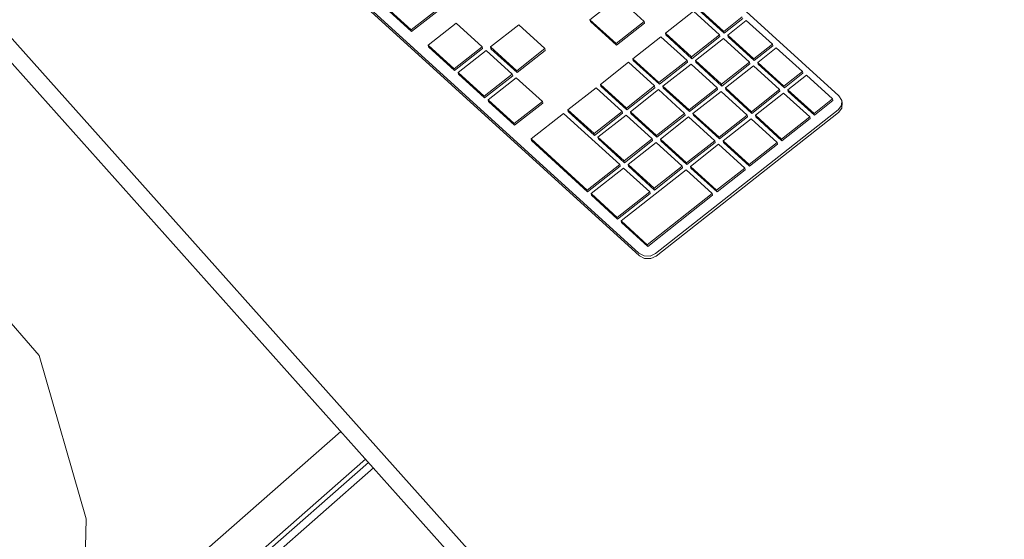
# Model space of a CAD drawing. Header units: millimetres. Extents: x -36631 to 27388, y -24993 to 6945.
# Tile 80 of 256: x -7729 to -7288, y -19896 to -19663. Entities that reach past the tile are written whole.
import ezdxf

# ---------------------------------------------------------------- set-up
doc = ezdxf.new("R2010")
doc.units = ezdxf.units.MM
doc.header["$MEASUREMENT"] = 0
doc.layers.add('Nuevo_09_EI_Mobiliari general', color=7, linetype='Continuous')
doc.layers.add('Nuevo_09_EI_Mobiliari general_Pluma_Nº__1', color=7, linetype='Continuous', lineweight=5)

# ---------------------------------------------------------------- blocks, each defined once
blk = doc.blocks.new('Elem Sección_152_1')
at = {"layer": 'Nuevo_09_EI_Mobiliari general_Pluma_Nº__1', "color": 7, "linetype": 'Continuous', "lineweight": 5}
for p, q in [((-7287.82, -20169.77), (-8947.84, -18312.22)), ((-7287.82, -20180.86), (-8947.84, -18323.3))]:
    blk.add_line(p, q, dxfattribs=at)
blk = doc.blocks.new('Elem Sección_154_1')
at = {"layer": 'Nuevo_09_EI_Mobiliari general_Pluma_Nº__1', "color": 7, "linetype": 'Continuous', "lineweight": 5}
for p, q in [((-7742.03, -19789.13), (-7720.45, -19814.04)), ((-7720.45, -19814.04), (-7699.37, -19887.27)), ((-7699.7, -19948.63), (-7585.3, -19847.99)), ((-7574.2, -19860.41), (-7713.22, -19982.69)), ((-7713.36, -19985.47), (-7572.87, -19861.9)), ((-7570.65, -19864.38), (-7713.36, -19989.91)), ((-7699.37, -19887.27), (-7700.66, -19948.31))]:
    blk.add_line(p, q, dxfattribs=at)
blk = doc.blocks.new('Elem Sección_156_1')
at = {"layer": 'Nuevo_09_EI_Mobiliari general_Pluma_Nº__1', "color": 7, "linetype": 'Continuous', "lineweight": 5}
for p, q in [((-7361.93, -19697.6), (-7659.06, -19427.22)), ((-7748.74, -19497.81), (-7451.61, -19768.19)), ((-7748.49, -19498.95), (-7451.37, -19769.33)), ((-7572.05, -19651.31), (-7553.65, -19668.05)), ((-7571.89, -19652.07), (-7553.48, -19668.81)), ((-7460.96, -19653.59), (-7473.55, -19663.5)), ((-7449.26, -19664.24), (-7460.96, -19653.59)), ((-7553.65, -19668.05), (-7539.09, -19656.59)), ((-7553.48, -19668.81), (-7538.92, -19657.35)), ((-7425.21, -19658.09), (-7413.51, -19668.73)), ((-7427.18, -19659.63), (-7439.77, -19669.54)), ((-7415.48, -19670.28), (-7427.18, -19659.63)), ((-7425.05, -19658.85), (-7413.35, -19669.49)), ((-7413.51, -19668.73), (-7405.26, -19662.23)), ((-7533.53, -19665), (-7546.12, -19674.9)), ((-7521.83, -19675.64), (-7533.53, -19665)), ((-7505.51, -19665.8), (-7518.1, -19675.7)), ((-7493.81, -19676.44), (-7505.51, -19665.8)), ((-7473.55, -19663.5), (-7461.85, -19674.14)), ((-7473.38, -19664.26), (-7473.55, -19663.5)), ((-7473.38, -19664.26), (-7461.68, -19674.91)), ((-7461.85, -19674.14), (-7449.26, -19664.24)), ((-7461.68, -19674.91), (-7449.1, -19665)), ((-7449.1, -19665), (-7449.26, -19664.24)), ((-7413.35, -19669.49), (-7405.09, -19662.99)), ((-7403.49, -19663.84), (-7411.74, -19670.34)), ((-7391.79, -19674.49), (-7403.49, -19663.84)), ((-7553.48, -19668.81), (-7553.65, -19668.05)), ((-7441.73, -19671.09), (-7454.32, -19681)), ((-7430.03, -19681.74), (-7441.73, -19671.09)), ((-7439.77, -19669.54), (-7428.07, -19680.19)), ((-7439.6, -19670.3), (-7439.77, -19669.54)), ((-7439.6, -19670.3), (-7427.9, -19680.95)), ((-7428.07, -19680.19), (-7415.48, -19670.28)), ((-7427.9, -19680.95), (-7415.31, -19671.04)), ((-7415.31, -19671.04), (-7415.48, -19670.28)), ((-7413.35, -19669.49), (-7413.51, -19668.73)), ((-7411.74, -19670.34), (-7400.04, -19680.99)), ((-7411.58, -19671.1), (-7411.74, -19670.34)), ((-7411.58, -19671.1), (-7399.88, -19681.75)), ((-7546.12, -19674.9), (-7534.42, -19685.55)), ((-7545.95, -19675.66), (-7546.12, -19674.9)), ((-7545.95, -19675.66), (-7534.25, -19686.31)), ((-7534.42, -19685.55), (-7521.83, -19675.64)), ((-7521.67, -19676.4), (-7521.83, -19675.64)), ((-7518.1, -19675.7), (-7506.4, -19686.35)), ((-7517.93, -19676.47), (-7518.1, -19675.7)), ((-7461.68, -19674.91), (-7461.85, -19674.14)), ((-7413.71, -19671.89), (-7426.3, -19681.8)), ((-7402.01, -19682.54), (-7413.71, -19671.89)), ((-7400.04, -19680.99), (-7391.79, -19674.49)), ((-7399.88, -19681.75), (-7391.62, -19675.25)), ((-7391.62, -19675.25), (-7391.79, -19674.49)), ((-7534.25, -19686.31), (-7521.67, -19676.4)), ((-7520.06, -19677.25), (-7532.65, -19687.16)), ((-7508.36, -19687.9), (-7520.06, -19677.25)), ((-7517.93, -19676.47), (-7506.23, -19687.11)), ((-7506.4, -19686.35), (-7493.81, -19676.44)), ((-7506.23, -19687.11), (-7493.65, -19677.21)), ((-7493.65, -19677.21), (-7493.81, -19676.44)), ((-7390.02, -19676.1), (-7398.28, -19682.6)), ((-7378.32, -19686.74), (-7390.02, -19676.1)), ((-7456.29, -19682.54), (-7468.87, -19692.45)), ((-7444.59, -19693.19), (-7456.29, -19682.54)), ((-7454.32, -19681), (-7442.62, -19691.64)), ((-7454.16, -19681.76), (-7454.32, -19681)), ((-7454.16, -19681.76), (-7442.45, -19692.4)), ((-7442.62, -19691.64), (-7430.03, -19681.74)), ((-7442.45, -19692.4), (-7429.87, -19682.5)), ((-7428.26, -19683.34), (-7440.85, -19693.25)), ((-7429.87, -19682.5), (-7430.03, -19681.74)), ((-7416.56, -19693.99), (-7428.26, -19683.34)), ((-7427.9, -19680.95), (-7428.07, -19680.19)), ((-7426.3, -19681.8), (-7414.6, -19692.44)), ((-7426.13, -19682.56), (-7426.3, -19681.8)), ((-7426.13, -19682.56), (-7414.43, -19693.21)), ((-7414.6, -19692.44), (-7402.01, -19682.54)), ((-7414.43, -19693.21), (-7401.85, -19683.3)), ((-7400.24, -19684.15), (-7412.83, -19694.05)), ((-7401.85, -19683.3), (-7402.01, -19682.54)), ((-7388.54, -19694.79), (-7400.24, -19684.15)), ((-7399.88, -19681.75), (-7400.04, -19680.99)), ((-7398.28, -19682.6), (-7386.58, -19693.24)), ((-7398.11, -19683.36), (-7398.28, -19682.6)), ((-7398.11, -19683.36), (-7386.41, -19694.01)), ((-7534.25, -19686.31), (-7534.42, -19685.55)), ((-7532.65, -19687.16), (-7520.95, -19697.81)), ((-7532.49, -19687.92), (-7532.65, -19687.16)), ((-7532.49, -19687.92), (-7520.79, -19698.57)), ((-7520.95, -19697.81), (-7508.36, -19687.9)), ((-7520.79, -19698.57), (-7508.2, -19688.66)), ((-7508.2, -19688.66), (-7508.36, -19687.9)), ((-7506.23, -19687.11), (-7506.4, -19686.35)), ((-7386.58, -19693.24), (-7378.32, -19686.74)), ((-7386.41, -19694.01), (-7378.15, -19687.51)), ((-7376.55, -19688.35), (-7384.81, -19694.85)), ((-7378.15, -19687.51), (-7378.32, -19686.74)), ((-7364.85, -19699), (-7376.55, -19688.35)), ((-7506.6, -19689.51), (-7519.18, -19699.42)), ((-7494.9, -19700.15), (-7506.6, -19689.51)), ((-7468.87, -19692.45), (-7457.17, -19703.1)), ((-7468.71, -19693.21), (-7468.87, -19692.45)), ((-7468.71, -19693.21), (-7457.01, -19703.86)), ((-7457.17, -19703.1), (-7444.59, -19693.19)), ((-7444.42, -19693.95), (-7444.59, -19693.19)), ((-7442.45, -19692.4), (-7442.62, -19691.64)), ((-7440.85, -19693.25), (-7429.15, -19703.9)), ((-7440.69, -19694.01), (-7440.85, -19693.25)), ((-7414.43, -19693.21), (-7414.6, -19692.44)), ((-7386.41, -19694.01), (-7386.58, -19693.24)), ((-7520.79, -19698.57), (-7520.95, -19697.81)), ((-7470.84, -19694), (-7483.43, -19703.91)), ((-7459.14, -19704.65), (-7470.84, -19694)), ((-7457.01, -19703.86), (-7444.42, -19693.95)), ((-7442.82, -19694.8), (-7455.41, -19704.71)), ((-7431.12, -19705.45), (-7442.82, -19694.8)), ((-7440.69, -19694.01), (-7428.99, -19704.66)), ((-7429.15, -19703.9), (-7416.56, -19693.99)), ((-7428.99, -19704.66), (-7416.4, -19694.75)), ((-7414.8, -19695.6), (-7427.38, -19705.51)), ((-7416.4, -19694.75), (-7416.56, -19693.99)), ((-7403.1, -19706.25), (-7414.8, -19695.6)), ((-7412.83, -19694.05), (-7401.13, -19704.7)), ((-7412.66, -19694.81), (-7412.83, -19694.05)), ((-7412.66, -19694.81), (-7400.96, -19705.46)), ((-7401.13, -19704.7), (-7388.54, -19694.79)), ((-7400.96, -19705.46), (-7388.38, -19695.55)), ((-7386.77, -19696.4), (-7399.36, -19706.31)), ((-7388.38, -19695.55), (-7388.54, -19694.79)), ((-7375.07, -19707.05), (-7386.77, -19696.4)), ((-7384.81, -19694.85), (-7373.11, -19705.5)), ((-7384.64, -19695.62), (-7384.81, -19694.85)), ((-7384.64, -19695.62), (-7372.94, -19706.26)), ((-7360.69, -19699.62), (-7361.93, -19697.6)), ((-7519.18, -19699.42), (-7507.48, -19710.06)), ((-7519.02, -19700.18), (-7519.18, -19699.42)), ((-7519.02, -19700.18), (-7507.32, -19710.82)), ((-7507.48, -19710.06), (-7494.9, -19700.15)), ((-7507.32, -19710.82), (-7494.73, -19700.92)), ((-7494.73, -19700.92), (-7494.9, -19700.15)), ((-7373.11, -19705.5), (-7364.85, -19699)), ((-7372.94, -19706.26), (-7364.68, -19699.76)), ((-7364.68, -19699.76), (-7364.85, -19699)), ((-7362.33, -19703.91), (-7360.84, -19701.93)), ((-7360.84, -19701.93), (-7360.69, -19699.62)), ((-7360.44, -19700.76), (-7360.69, -19699.62)), ((-7360.59, -19703.08), (-7360.44, -19700.76)), ((-7485.39, -19705.45), (-7499.95, -19716.91)), ((-7460.22, -19728.36), (-7485.39, -19705.45)), ((-7483.43, -19703.91), (-7471.73, -19714.55)), ((-7483.26, -19704.67), (-7483.43, -19703.91)), ((-7483.26, -19704.67), (-7471.56, -19715.31)), ((-7471.73, -19714.55), (-7459.14, -19704.65)), ((-7471.56, -19715.31), (-7458.97, -19705.41)), ((-7457.37, -19706.26), (-7469.96, -19716.16)), ((-7458.97, -19705.41), (-7459.14, -19704.65)), ((-7445.67, -19716.9), (-7457.37, -19706.26)), ((-7457.01, -19703.86), (-7457.17, -19703.1)), ((-7455.41, -19704.71), (-7443.7, -19715.35)), ((-7455.24, -19705.47), (-7455.41, -19704.71)), ((-7455.24, -19705.47), (-7443.54, -19716.12)), ((-7444.14, -19768.31), (-7362.33, -19703.91)), ((-7443.9, -19769.45), (-7362.08, -19705.05)), ((-7443.7, -19715.35), (-7431.12, -19705.45)), ((-7443.54, -19716.12), (-7430.95, -19706.21)), ((-7430.95, -19706.21), (-7431.12, -19705.45)), ((-7428.99, -19704.66), (-7429.15, -19703.9)), ((-7427.38, -19705.51), (-7415.68, -19716.15)), ((-7427.22, -19706.27), (-7427.38, -19705.51)), ((-7427.22, -19706.27), (-7415.52, -19716.92)), ((-7415.68, -19716.15), (-7403.1, -19706.25)), ((-7402.93, -19707.01), (-7403.1, -19706.25)), ((-7400.96, -19705.46), (-7401.13, -19704.7)), ((-7399.36, -19706.31), (-7387.66, -19716.96)), ((-7399.2, -19707.07), (-7399.36, -19706.31)), ((-7372.94, -19706.26), (-7373.11, -19705.5)), ((-7362.08, -19705.05), (-7360.59, -19703.08)), ((-7507.32, -19710.82), (-7507.48, -19710.06)), ((-7429.35, -19707.06), (-7441.94, -19716.96)), ((-7417.65, -19717.7), (-7429.35, -19707.06)), ((-7415.52, -19716.92), (-7402.93, -19707.01)), ((-7401.33, -19707.86), (-7413.91, -19717.76)), ((-7389.63, -19718.5), (-7401.33, -19707.86)), ((-7399.2, -19707.07), (-7387.5, -19717.72)), ((-7387.66, -19716.96), (-7375.07, -19707.05)), ((-7387.5, -19717.72), (-7374.91, -19707.81)), ((-7374.91, -19707.81), (-7375.07, -19707.05)), ((-7471.56, -19715.31), (-7471.73, -19714.55)), ((-7443.54, -19716.12), (-7443.7, -19715.35)), ((-7499.95, -19716.91), (-7474.78, -19739.82)), ((-7499.79, -19717.67), (-7499.95, -19716.91)), ((-7499.79, -19717.67), (-7474.62, -19740.58)), ((-7469.96, -19716.16), (-7458.26, -19726.81)), ((-7469.79, -19716.92), (-7469.96, -19716.16)), ((-7469.79, -19716.92), (-7458.09, -19727.57)), ((-7458.26, -19726.81), (-7445.67, -19716.9)), ((-7458.09, -19727.57), (-7445.51, -19717.66)), ((-7443.9, -19718.51), (-7456.49, -19728.42)), ((-7445.51, -19717.66), (-7445.67, -19716.9)), ((-7432.2, -19729.16), (-7443.9, -19718.51)), ((-7441.94, -19716.96), (-7430.24, -19727.61)), ((-7441.77, -19717.72), (-7441.94, -19716.96)), ((-7441.77, -19717.72), (-7430.07, -19728.37)), ((-7430.24, -19727.61), (-7417.65, -19717.7)), ((-7430.07, -19728.37), (-7417.48, -19718.46)), ((-7415.88, -19719.31), (-7428.47, -19729.22)), ((-7417.48, -19718.46), (-7417.65, -19717.7)), ((-7404.18, -19729.96), (-7415.88, -19719.31)), ((-7415.52, -19716.92), (-7415.68, -19716.15)), ((-7413.91, -19717.76), (-7402.21, -19728.41)), ((-7413.75, -19718.53), (-7413.91, -19717.76)), ((-7413.75, -19718.53), (-7402.05, -19729.17)), ((-7402.21, -19728.41), (-7389.63, -19718.5)), ((-7402.05, -19729.17), (-7389.46, -19719.27)), ((-7389.46, -19719.27), (-7389.63, -19718.5)), ((-7387.5, -19717.72), (-7387.66, -19716.96)), ((-7474.78, -19739.82), (-7460.22, -19728.36)), ((-7460.06, -19729.12), (-7460.22, -19728.36)), ((-7458.09, -19727.57), (-7458.26, -19726.81)), ((-7456.49, -19728.42), (-7444.79, -19739.06)), ((-7456.32, -19729.18), (-7456.49, -19728.42)), ((-7430.07, -19728.37), (-7430.24, -19727.61)), ((-7402.05, -19729.17), (-7402.21, -19728.41)), ((-7474.62, -19740.58), (-7460.06, -19729.12)), ((-7458.46, -19729.97), (-7473.01, -19741.43)), ((-7430.43, -19730.77), (-7459.55, -19753.68)), ((-7446.76, -19740.61), (-7458.46, -19729.97)), ((-7456.32, -19729.18), (-7444.62, -19739.83)), ((-7444.79, -19739.06), (-7432.2, -19729.16)), ((-7444.62, -19739.83), (-7432.04, -19729.92)), ((-7432.04, -19729.92), (-7432.2, -19729.16)), ((-7418.73, -19741.41), (-7430.43, -19730.77)), ((-7428.47, -19729.22), (-7416.77, -19739.87)), ((-7428.3, -19729.98), (-7428.47, -19729.22)), ((-7428.3, -19729.98), (-7416.6, -19740.63)), ((-7416.77, -19739.87), (-7404.18, -19729.96)), ((-7416.6, -19740.63), (-7404.02, -19730.72)), ((-7404.02, -19730.72), (-7404.18, -19729.96)), ((-7474.62, -19740.58), (-7474.78, -19739.82)), ((-7473.01, -19741.43), (-7461.31, -19752.07)), ((-7472.85, -19742.19), (-7473.01, -19741.43)), ((-7461.31, -19752.07), (-7446.76, -19740.61)), ((-7461.15, -19752.83), (-7446.59, -19741.37)), ((-7447.85, -19764.33), (-7418.73, -19741.41)), ((-7446.59, -19741.37), (-7446.76, -19740.61)), ((-7444.62, -19739.83), (-7444.79, -19739.06)), ((-7418.57, -19742.18), (-7418.73, -19741.41)), ((-7416.6, -19740.63), (-7416.77, -19739.87)), ((-7472.85, -19742.19), (-7461.15, -19752.83)), ((-7447.68, -19765.09), (-7418.57, -19742.18)), ((-7461.15, -19752.83), (-7461.31, -19752.07)), ((-7459.55, -19753.68), (-7447.85, -19764.33)), ((-7459.38, -19754.44), (-7459.55, -19753.68)), ((-7459.38, -19754.44), (-7447.68, -19765.09)), ((-7451.61, -19768.19), (-7449.32, -19769.38)), ((-7447.68, -19765.09), (-7447.85, -19764.33)), ((-7446.58, -19769.43), (-7444.14, -19768.31)), ((-7451.37, -19769.33), (-7449.07, -19770.52)), ((-7449.32, -19769.38), (-7446.58, -19769.43)), ((-7449.07, -19770.52), (-7446.34, -19770.57)), ((-7446.34, -19770.57), (-7443.9, -19769.45))]:
    blk.add_line(p, q, dxfattribs=at)

msp = doc.modelspace()

# ---------------------------------------------------------------- block references
at = {"layer": 'Nuevo_09_EI_Mobiliari general', "lineweight": 0}
for name in ['Elem Sección_152_1', 'Elem Sección_156_1', 'Elem Sección_154_1']:
    msp.add_blockref(name, (0, 0), dxfattribs=at)

doc.saveas('drawing.dxf')
